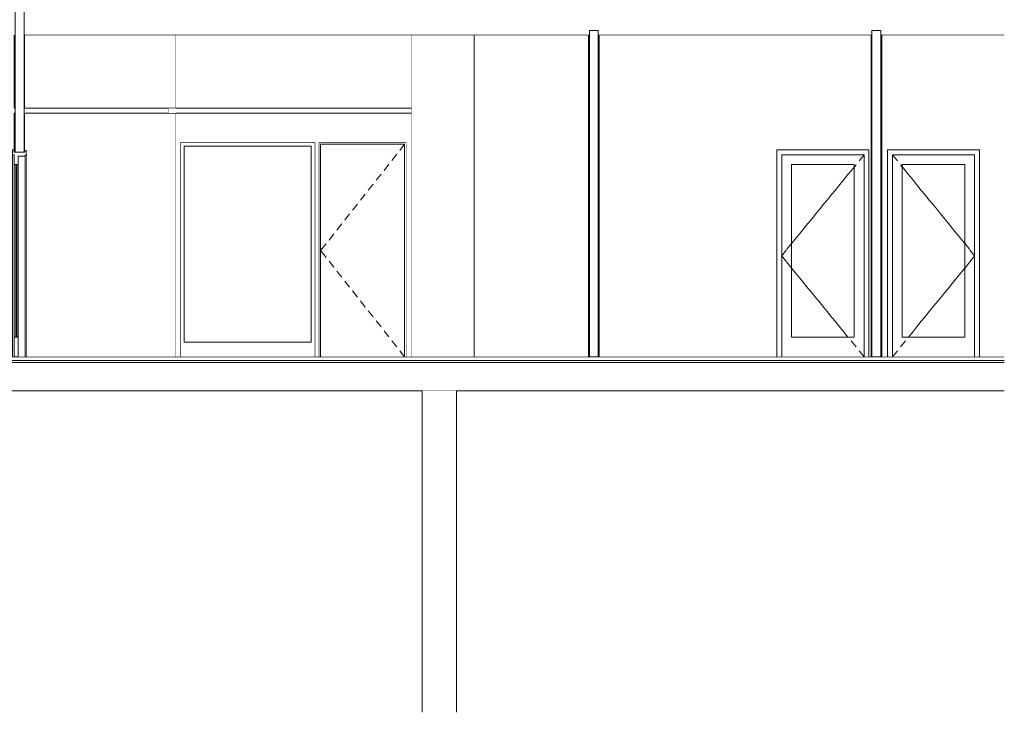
# Model space of a CAD drawing. Header units: millimetres. Extents: x -30280 to 136103, y -81242 to 8968.
# Tile 45 of 46: x 126004 to 136103, y -81242 to -74133. Entities that reach past the tile are written whole.
import ezdxf

# ---------------------------------------------------------------- set-up
doc = ezdxf.new("R2010")
doc.units = ezdxf.units.MM
doc.header["$MEASUREMENT"] = 0
doc.linetypes.add('Wipeout_Contour', pattern=[1000, 0, -1000])
for name, color, linetype in [('09_EI_Mobiliari general', 7, 'Continuous'), ('10_ESTR_Fotjats', 7, 'Continuous'), ('12_FAÇ_Façana', 7, 'Continuous'), ('Demolido_08_Envans', 7, 'Continuous'), ('Demolido_Puertas Archicad', 7, 'Continuous'), ('Demolido_Ventanas Archicad', 7, 'Continuous'), ('Puertas Archicad', 7, 'Continuous')]:
    doc.layers.add(name, color=color, linetype=linetype)
for name, color, linetype, lineweight in [('09_EI_Mobiliari general_Pluma_Nº__88', 7, 'Continuous', 5), ('10_ESTR_Fotjats_Pluma_Nº__1', 7, 'Continuous', 5), ('12_FAÇ_Façana_Pluma_Nº__47', 7, 'Continuous', 20), ('12_FAÇ_Façana_Pluma_Nº__7', 7, 'Continuous', 5), ('Demolido_08_Envans_Pluma_Nº__47', 7, 'Continuous', 20), ('Demolido_08_Envans_Pluma_Nº__7', 7, 'Continuous', 5), ('Demolido_Puertas Archicad_Pluma_Nº__1', 7, 'Continuous', 5), ('Puertas Archicad_Pluma_Nº__1', 7, 'Continuous', 5)]:
    doc.layers.add(name, color=color, linetype=linetype, lineweight=lineweight)
for name, color, linetype, lineweight, true_color in [('Demolido_Puertas Archicad_Pluma_Nº__3', 7, 'Continuous', 5, 0xa4a4a4), ('Demolido_Ventanas Archicad_Pluma_Nº__3', 7, 'Continuous', 5, 0xa4a4a4), ('Puertas Archicad_Pluma_Nº__3', 7, 'Continuous', 5, 0xa4a4a4)]:
    doc.layers.add(name, color=color, linetype=linetype, lineweight=lineweight, true_color=true_color)

# ---------------------------------------------------------------- blocks, each defined once
blk = doc.blocks.new('Elem Sección_137_2', base_point=(111258, -77592))
at = {"layer": '10_ESTR_Fotjats_Pluma_Nº__1', "color": 7, "linetype": 'Continuous', "lineweight": 5}
for p, q in [((136103, -77632), (103349, -77632)), ((136103, -77652), (103349, -77652)), ((134736, -77592), (131949, -77592)), ((136103, -77592), (134846, -77592)), ((136103, -77942), (103349, -77942))]:
    blk.add_line(p, q, dxfattribs=at)
at = {"layer": '10_ESTR_Fotjats_Pluma_Nº__1', "color": 7, "linetype": 'Continuous', "lineweight": 5, "flags": 128}
for points in [[(131839, -77592), (125989, -77592), (125949, -77592), (120257, -77592), (120217, -77592), (115029, -77592), (114989, -77592), (111023, -77592)], [(131949, -77592), (131939, -77592), (131849, -77592), (131839, -77592)], [(134846, -77592), (134836, -77592), (134746, -77592), (134736, -77592)]]:
    blk.add_lwpolyline(points, dxfattribs=at)
blk = doc.blocks.new('Elem Sección_142_2', base_point=(111258, -77592))
at = {"color": 254, "linetype": 'Wipeout_Contour', "lineweight": 0, "ltscale": 610798.500915}
blk.add_wipeout([(130133, -77942), (130133, -81242), (130483, -81242), (130483, -77942)], dxfattribs=at).dxf.layer = '09_EI_Mobiliari general'
at = {"layer": '09_EI_Mobiliari general_Pluma_Nº__88', "color": 7, "linetype": 'Continuous', "lineweight": 5}
for p, q in [((130133, -81242), (130133, -77942)), ((130483, -81242), (130483, -77942))]:
    blk.add_line(p, q, dxfattribs=at)
blk = doc.blocks.new('Elem Sección_149_2', base_point=(111258, -77592))
at = {"layer": '10_ESTR_Fotjats_Pluma_Nº__1', "color": 7, "linetype": 'Continuous', "lineweight": 5}
for p, q in [((126059, -74292), (126049, -74292)), ((131839, -74292), (126059, -74292)), ((131849, -74292), (131839, -74292)), ((131949, -74292), (131939, -74292)), ((134736, -74292), (131949, -74292)), ((134746, -74292), (134736, -74292)), ((134846, -74292), (134836, -74292)), ((136103, -74292), (134846, -74292))]:
    blk.add_line(p, q, dxfattribs=at)
blk = doc.blocks.new('Elem Sección_151_2', base_point=(111258, -77592))
at = {"color": 254, "linetype": 'Wipeout_Contour', "lineweight": 0, "ltscale": 606582.569356}
blk.add_wipeout([(130664, -74292), (130664, -77592), (131839, -77592), (131839, -74292)], dxfattribs=at).dxf.layer = '12_FAÇ_Façana'
blk = doc.blocks.new('Elem Sección_152_2', base_point=(111258, -77592))
at = {"color": 254, "linetype": 'Wipeout_Contour', "lineweight": 0, "ltscale": 1231951.412585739}
blk.add_wipeout([(131949, -74292), (131949, -77592), (133770, -77592), (133770, -75470), (134714, -75470), (134714, -77592), (134736, -77592), (134736, -74292)], dxfattribs=at).dxf.layer = '12_FAÇ_Façana'
at = {"color": 254, "linetype": 'Wipeout_Contour', "lineweight": 0, "ltscale": 1243322.54010714}
blk.add_wipeout([(136103, -74292), (134846, -74292), (134846, -77592), (134905, -77592), (134905, -75470), (135849, -75470), (135849, -77592), (136103, -77592)], dxfattribs=at).dxf.layer = '12_FAÇ_Façana'
blk = doc.blocks.new('Elem Sección_153_2', base_point=(111258, -77592))
at = {"layer": 'Puertas Archicad_Pluma_Nº__1', "color": 7, "linetype": 'Continuous', "lineweight": 5}
blk.add_line((135676, -77392), (135676, -75620), dxfattribs=at)
at = {"layer": 'Puertas Archicad_Pluma_Nº__3', "color": 253, "linetype": 'Continuous', "lineweight": 5, "true_color": 0xa4a4a4}
for p, q in [((135644, -75621), (135594, -75683)), ((135645, -75620), (135644, -75621)), ((135562, -75722), (135512, -75784)), ((135594, -75683), (135562, -75722)), ((135480, -75823), (135429, -75885)), ((135512, -75784), (135480, -75823)), ((135398, -75924), (135347, -75986)), ((135429, -75885), (135398, -75924)), ((135316, -76024), (135265, -76086)), ((135347, -75986), (135316, -76024)), ((135234, -76125), (135183, -76187)), ((135265, -76086), (135234, -76125)), ((135151, -76226), (135101, -76288)), ((135183, -76187), (135151, -76226)), ((135069, -76327), (135055, -76344)), ((135101, -76288), (135069, -76327)), ((135069, -76786), (135055, -76769)), ((135101, -76825), (135069, -76786)), ((135151, -76887), (135101, -76825)), ((135183, -76926), (135151, -76887)), ((135234, -76988), (135183, -76926)), ((135265, -77026), (135234, -76988)), ((135316, -77088), (135265, -77026)), ((135347, -77127), (135316, -77088)), ((135398, -77189), (135347, -77127)), ((135429, -77228), (135398, -77189)), ((135480, -77290), (135429, -77228)), ((135512, -77329), (135480, -77290)), ((135562, -77391), (135512, -77329)), ((135563, -77392), (135562, -77391))]:
    blk.add_line(p, q, dxfattribs=at)
blk = doc.blocks.new('Elem Sección_154_2', base_point=(111258, -77592))
at = {"color": 254, "linetype": 'Wipeout_Contour', "lineweight": 0, "ltscale": 602344.145285}
blk.add_wipeout([(130031, -77592), (130031, -74292), (130021, -74292), (130021, -77592)], dxfattribs=at).dxf.layer = '12_FAÇ_Façana'
at = {"layer": '12_FAÇ_Façana_Pluma_Nº__47', "color": 7, "linetype": 'Continuous', "lineweight": 20}
blk.add_line((130021, -77592), (130021, -74292), dxfattribs=at)
blk = doc.blocks.new('Elem Sección_155_2', base_point=(111258, -77592))
at = {"color": 254, "linetype": 'Wipeout_Contour', "lineweight": 0, "ltscale": 603454.980522}
blk.add_wipeout([(130664, -77592), (130664, -74292), (130031, -74292), (130031, -77592)], dxfattribs=at).dxf.layer = '12_FAÇ_Façana'
at = {"layer": '12_FAÇ_Façana_Pluma_Nº__47', "color": 7, "linetype": 'Continuous', "lineweight": 20}
blk.add_line((130664, -77592), (130664, -74292), dxfattribs=at)
blk = doc.blocks.new('Elem Sección_156_2', base_point=(111258, -77592))
at = {"layer": '12_FAÇ_Façana_Pluma_Nº__7', "color": 7, "linetype": 'Continuous', "lineweight": 5}
for p, q in [((131839, -74292), (131839, -77592)), ((131939, -74242), (131849, -74242)), ((131949, -74292), (131949, -77592))]:
    blk.add_line(p, q, dxfattribs=at)
at = {"layer": '12_FAÇ_Façana_Pluma_Nº__7', "color": 7, "linetype": 'Continuous', "lineweight": 5, "flags": 128}
for points in [[(131849, -74242), (131849, -74292), (131849, -77592)], [(131939, -74242), (131939, -74292), (131939, -77592)]]:
    blk.add_lwpolyline(points, dxfattribs=at)
blk = doc.blocks.new('Elem Sección_157_2', base_point=(111258, -77592))
at = {"layer": '12_FAÇ_Façana_Pluma_Nº__7', "color": 7, "linetype": 'Continuous', "lineweight": 5}
for p, q in [((134736, -74292), (134736, -77592)), ((134836, -74242), (134746, -74242)), ((134846, -74292), (134846, -77592))]:
    blk.add_line(p, q, dxfattribs=at)
at = {"layer": '12_FAÇ_Façana_Pluma_Nº__7', "color": 7, "linetype": 'Continuous', "lineweight": 5, "flags": 128}
for points in [[(134746, -74242), (134746, -74292), (134746, -77592)], [(134836, -74242), (134836, -74292), (134836, -77592)]]:
    blk.add_lwpolyline(points, dxfattribs=at)
blk = doc.blocks.new('Elem Sección_158_2', base_point=(111258, -77592))
at = {"color": 254, "linetype": 'Wipeout_Contour', "lineweight": 0, "ltscale": 620529.140734}
blk.add_wipeout([(134905, -75470), (134905, -77592), (134955, -77592), (134955, -75520)], dxfattribs=at).dxf.layer = 'Puertas Archicad'
at = {"color": 254, "linetype": 'Wipeout_Contour', "lineweight": 0, "ltscale": 623641.999824}
blk.add_wipeout([(135849, -77592), (135849, -75470), (135799, -75520), (135799, -77592)], dxfattribs=at).dxf.layer = 'Puertas Archicad'
at = {"color": 254, "linetype": 'Wipeout_Contour', "lineweight": 0, "ltscale": 620021.359909}
blk.add_wipeout([(135849, -75470), (134905, -75470), (134955, -75520), (135799, -75520)], dxfattribs=at).dxf.layer = 'Puertas Archicad'
at = {"color": 254, "linetype": 'Wipeout_Contour', "lineweight": 0, "ltscale": 620713.05724}
blk.add_wipeout([(134955, -77392), (135055, -77392), (135055, -75620), (134955, -75620)], dxfattribs=at).dxf.layer = 'Puertas Archicad'
at = {"color": 254, "linetype": 'Wipeout_Contour', "lineweight": 0, "ltscale": 623303.931611}
blk.add_wipeout([(135799, -77392), (135799, -75620), (135699, -75620), (135699, -77392)], dxfattribs=at).dxf.layer = 'Puertas Archicad'
at = {"color": 254, "linetype": 'Wipeout_Contour', "lineweight": 0, "ltscale": 930300.33563}
blk.add_wipeout([(134955, -75520), (134955, -75620), (135055, -75620), (135699, -75620), (135799, -75620), (135799, -75520)], dxfattribs=at).dxf.layer = 'Puertas Archicad'
at = {"color": 254, "linetype": 'Wipeout_Contour', "lineweight": 0, "ltscale": 935826.47428}
blk.add_wipeout([(134955, -77592), (135799, -77592), (135799, -77392), (135699, -77392), (135055, -77392), (134955, -77392)], dxfattribs=at).dxf.layer = 'Puertas Archicad'
at = {"layer": 'Puertas Archicad_Pluma_Nº__1', "color": 7, "linetype": 'Continuous', "lineweight": 5}
for p, q in [((134905, -77592), (134905, -75470)), ((134905, -75470), (135849, -75470)), ((134955, -75520), (134955, -77592)), ((135799, -75520), (134955, -75520)), ((135799, -77592), (135799, -75520)), ((135849, -75470), (135849, -77592))]:
    blk.add_line(p, q, dxfattribs=at)
at = {"layer": 'Puertas Archicad_Pluma_Nº__3', "color": 253, "linetype": 'Continuous', "lineweight": 5, "true_color": 0xa4a4a4}
blk.add_line((134955, -77592), (135006, -77530), dxfattribs=at)
at = {"color": 254, "linetype": 'Wipeout_Contour', "lineweight": 0, "ltscale": 622008.380111}
blk.add_wipeout([(135055, -77392), (135699, -77392), (135699, -75620), (135055, -75620)], dxfattribs=at).dxf.layer = 'Puertas Archicad'
at = {"layer": 'Puertas Archicad_Pluma_Nº__1', "color": 7, "linetype": 'Continuous', "lineweight": 5}
for p, q in [((135055, -77392), (135055, -75620)), ((135055, -75620), (135699, -75620)), ((135699, -75620), (135699, -77392)), ((135699, -77392), (135055, -77392))]:
    blk.add_line(p, q, dxfattribs=at)
at = {"layer": 'Puertas Archicad_Pluma_Nº__3', "color": 253, "linetype": 'Continuous', "lineweight": 5, "true_color": 0xa4a4a4}
for p, q in [((134955, -75520), (135006, -75582)), ((135038, -75621), (135088, -75683)), ((135088, -75683), (135120, -75722)), ((135120, -75722), (135170, -75784)), ((135170, -75784), (135202, -75823)), ((135202, -75823), (135252, -75885)), ((135252, -75885), (135284, -75924)), ((135284, -75924), (135334, -75986)), ((135334, -75986), (135366, -76024)), ((135366, -76024), (135417, -76086)), ((135417, -76086), (135448, -76125)), ((135448, -76125), (135499, -76187)), ((135499, -76187), (135530, -76226)), ((135530, -76226), (135581, -76288)), ((135581, -76288), (135612, -76327)), ((135612, -76327), (135663, -76389)), ((135663, -76389), (135694, -76427)), ((135694, -76427), (135745, -76489)), ((135749, -76494), (135799, -76556)), ((135694, -76685), (135745, -76623)), ((135749, -76618), (135799, -76556)), ((135612, -76786), (135663, -76724)), ((135663, -76724), (135694, -76685)), ((135530, -76887), (135581, -76825)), ((135581, -76825), (135612, -76786)), ((135448, -76988), (135499, -76926)), ((135499, -76926), (135530, -76887)), ((135366, -77088), (135417, -77026)), ((135417, -77026), (135448, -76988)), ((135284, -77189), (135334, -77127)), ((135334, -77127), (135366, -77088)), ((135202, -77290), (135252, -77228)), ((135252, -77228), (135284, -77189)), ((135120, -77391), (135170, -77329)), ((135170, -77329), (135202, -77290)), ((135038, -77492), (135088, -77430)), ((135118, -77392), (135120, -77391))]:
    blk.add_line(p, q, dxfattribs=at)
blk = doc.blocks.new('Elem Sección_159_2', base_point=(111258, -77592))
at = {"color": 254, "linetype": 'Wipeout_Contour', "lineweight": 0, "ltscale": 616581.767903}
blk.add_wipeout([(133770, -77592), (133820, -77592), (133820, -75520), (133770, -75470)], dxfattribs=at).dxf.layer = 'Puertas Archicad'
at = {"color": 254, "linetype": 'Wipeout_Contour', "lineweight": 0, "ltscale": 619688.240269}
blk.add_wipeout([(134714, -75470), (134664, -75520), (134664, -77592), (134714, -77592)], dxfattribs=at).dxf.layer = 'Puertas Archicad'
at = {"color": 254, "linetype": 'Wipeout_Contour', "lineweight": 0, "ltscale": 616057.600989}
blk.add_wipeout([(133770, -75470), (133820, -75520), (134664, -75520), (134714, -75470)], dxfattribs=at).dxf.layer = 'Puertas Archicad'
at = {"color": 254, "linetype": 'Wipeout_Contour', "lineweight": 0, "ltscale": 616764.66464}
blk.add_wipeout([(133820, -77392), (133920, -77392), (133920, -75620), (133820, -75620)], dxfattribs=at).dxf.layer = 'Puertas Archicad'
at = {"color": 254, "linetype": 'Wipeout_Contour', "lineweight": 0, "ltscale": 619350.227036}
blk.add_wipeout([(134664, -77392), (134664, -75620), (134564, -75620), (134564, -77392)], dxfattribs=at).dxf.layer = 'Puertas Archicad'
at = {"color": 254, "linetype": 'Wipeout_Contour', "lineweight": 0, "ltscale": 924356.420071}
blk.add_wipeout([(134664, -75520), (133820, -75520), (133820, -75620), (133920, -75620), (134564, -75620), (134664, -75620)], dxfattribs=at).dxf.layer = 'Puertas Archicad'
at = {"color": 254, "linetype": 'Wipeout_Contour', "lineweight": 0, "ltscale": 929917.881583}
blk.add_wipeout([(134664, -77592), (134664, -77392), (134564, -77392), (133920, -77392), (133820, -77392), (133820, -77592)], dxfattribs=at).dxf.layer = 'Puertas Archicad'
at = {"layer": 'Puertas Archicad_Pluma_Nº__1', "color": 7, "linetype": 'Continuous', "lineweight": 5}
for p, q in [((133770, -75470), (133770, -77592)), ((134714, -75470), (133770, -75470)), ((133820, -77592), (133820, -75520)), ((133820, -75520), (134664, -75520)), ((134664, -75520), (134664, -77592)), ((134714, -77592), (134714, -75470))]:
    blk.add_line(p, q, dxfattribs=at)
at = {"layer": 'Puertas Archicad_Pluma_Nº__3', "color": 253, "linetype": 'Continuous', "lineweight": 5, "true_color": 0xa4a4a4}
blk.add_line((134664, -77592), (134613, -77530), dxfattribs=at)
at = {"color": 254, "linetype": 'Wipeout_Contour', "lineweight": 0, "ltscale": 618057.329305}
blk.add_wipeout([(134564, -77392), (134564, -75620), (133920, -75620), (133920, -77392)], dxfattribs=at).dxf.layer = 'Puertas Archicad'
at = {"layer": 'Puertas Archicad_Pluma_Nº__1', "color": 7, "linetype": 'Continuous', "lineweight": 5}
for p, q in [((133920, -75620), (133920, -77392)), ((134564, -75620), (133920, -75620)), ((134564, -77392), (134564, -75620)), ((133920, -77392), (134564, -77392))]:
    blk.add_line(p, q, dxfattribs=at)
at = {"layer": 'Puertas Archicad_Pluma_Nº__3', "color": 253, "linetype": 'Continuous', "lineweight": 5, "true_color": 0xa4a4a4}
for p, q in [((134664, -75520), (134613, -75582)), ((134582, -75621), (134531, -75683)), ((134499, -75722), (134449, -75784)), ((134531, -75683), (134499, -75722)), ((134417, -75823), (134367, -75885)), ((134449, -75784), (134417, -75823)), ((134335, -75924), (134285, -75986)), ((134367, -75885), (134335, -75924)), ((134253, -76024), (134203, -76086)), ((134285, -75986), (134253, -76024)), ((134171, -76125), (134121, -76187)), ((134203, -76086), (134171, -76125)), ((134089, -76226), (134038, -76288)), ((134121, -76187), (134089, -76226)), ((134007, -76327), (133956, -76389)), ((134038, -76288), (134007, -76327)), ((133925, -76427), (133874, -76489)), ((133956, -76389), (133925, -76427)), ((133870, -76494), (133820, -76556)), ((133870, -76618), (133820, -76556)), ((133925, -76685), (133874, -76623)), ((133956, -76724), (133925, -76685)), ((134007, -76786), (133956, -76724)), ((134038, -76825), (134007, -76786)), ((134089, -76887), (134038, -76825)), ((134121, -76926), (134089, -76887)), ((134171, -76988), (134121, -76926)), ((134203, -77026), (134171, -76988)), ((134253, -77088), (134203, -77026)), ((134285, -77127), (134253, -77088)), ((134335, -77189), (134285, -77127)), ((134367, -77228), (134335, -77189)), ((134417, -77290), (134367, -77228)), ((134449, -77329), (134417, -77290)), ((134499, -77391), (134449, -77329)), ((134501, -77392), (134499, -77391)), ((134582, -77492), (134531, -77430))]:
    blk.add_line(p, q, dxfattribs=at)
blk = doc.blocks.new('Elem Sección_160_2', base_point=(111258, -77592))
at = {"color": 254, "linetype": 'Wipeout_Contour', "lineweight": 0, "ltscale": 591773.886359}
blk.add_wipeout([(127439, -75042), (127439, -75092), (127529, -75092), (127529, -75042)], dxfattribs=at).dxf.layer = 'Demolido_08_Envans'
at = {"layer": 'Demolido_08_Envans_Pluma_Nº__47', "color": 7, "linetype": 'Continuous', "lineweight": 20}
blk.add_line((127529, -75042), (127529, -75092), dxfattribs=at)
blk = doc.blocks.new('Elem Sección_161_2', base_point=(111258, -77592))
at = {"color": 254, "linetype": 'Wipeout_Contour', "lineweight": 0, "ltscale": 589226.846839}
blk.add_wipeout([(126049, -75042), (126049, -75092), (127439, -75092), (127439, -75042)], dxfattribs=at).dxf.layer = 'Demolido_08_Envans'
blk = doc.blocks.new('Elem Sección_162_2', base_point=(111258, -77592))
at = {"layer": 'Demolido_08_Envans_Pluma_Nº__7', "color": 7, "linetype": 'Continuous', "lineweight": 5}
for p, q in [((126049, -73942), (125959, -73942)), ((125949, -74292), (125949, -75042)), ((126059, -74292), (126059, -75042)), ((125959, -75042), (125949, -75042)), ((125959, -75092), (125949, -75092)), ((126059, -75042), (126049, -75042)), ((126059, -75092), (126049, -75092))]:
    blk.add_line(p, q, dxfattribs=at)
at = {"layer": 'Demolido_08_Envans_Pluma_Nº__7', "color": 7, "linetype": 'Continuous', "lineweight": 5, "flags": 128}
for points in [[(125959, -73942), (125959, -73982), (125959, -74002), (125959, -74292), (125959, -75042), (125959, -75092), (125959, -75492)], [(126049, -73942), (126049, -73982), (126049, -74002), (126049, -74292), (126049, -75042), (126049, -75092), (126049, -75492)], [(125949, -75092), (125949, -75470), (125949, -75492)], [(126059, -75092), (126059, -75470), (126059, -75492)], [(126059, -75492), (126049, -75492), (125959, -75492), (125949, -75492)]]:
    blk.add_lwpolyline(points, dxfattribs=at)
blk = doc.blocks.new('Elem Sección_165_2', base_point=(111258, -77592))
at = {"color": 254, "linetype": 'Wipeout_Contour', "lineweight": 0, "ltscale": 589540.963931}
blk.add_wipeout([(125930, -77592), (125949, -77592), (125949, -75520), (125930, -75520)], dxfattribs=at).dxf.layer = 'Demolido_Puertas Archicad'
at = {"color": 254, "linetype": 'Wipeout_Contour', "lineweight": 0, "ltscale": 589981.948375}
blk.add_wipeout([(126078, -77592), (126078, -75520), (126059, -75520), (126059, -77592)], dxfattribs=at).dxf.layer = 'Demolido_Puertas Archicad'
at = {"layer": 'Demolido_Puertas Archicad_Pluma_Nº__1', "color": 7, "linetype": 'Continuous', "lineweight": 5}
for p, q in [((125930, -75470), (125930, -75520)), ((125949, -75470), (125930, -75470)), ((126078, -75470), (126059, -75470))]:
    blk.add_line(p, q, dxfattribs=at)
at = {"color": 254, "linetype": 'Wipeout_Contour', "lineweight": 0, "ltscale": 589842.153677}
blk.add_wipeout([(125989, -77592), (126059, -77592), (126059, -75532), (125989, -75532)], dxfattribs=at).dxf.layer = 'Demolido_Puertas Archicad'
at = {"layer": 'Demolido_Puertas Archicad_Pluma_Nº__1', "color": 7, "linetype": 'Continuous', "lineweight": 5}
for p, q in [((125949, -75520), (125930, -75520)), ((126059, -75532), (125989, -75532)), ((126059, -75520), (126059, -75532)), ((126078, -75520), (126059, -75520)), ((126059, -77592), (126059, -75532)), ((126078, -75470), (126078, -75520)), ((126078, -77592), (126078, -75520))]:
    blk.add_line(p, q, dxfattribs=at)
at = {"color": 254, "linetype": 'Wipeout_Contour', "lineweight": 0, "ltscale": 589535.100904}
blk.add_wipeout([(125949, -75620), (125949, -77392), (125989, -77392), (125989, -75620)], dxfattribs=at).dxf.layer = 'Demolido_Puertas Archicad'
at = {"layer": 'Demolido_Puertas Archicad_Pluma_Nº__1', "color": 7, "linetype": 'Continuous', "lineweight": 5}
for p, q in [((125930, -77592), (125930, -75520)), ((125949, -75520), (125949, -75620)), ((125989, -75532), (125989, -75620)), ((125949, -75620), (125949, -77392)), ((125989, -75620), (125949, -75620)), ((125963, -75620), (125963, -77392)), ((125975, -77392), (125975, -75620)), ((125989, -75620), (125989, -77392)), ((125949, -77392), (125949, -77592)), ((125989, -77392), (125949, -77392)), ((125989, -77392), (125989, -77592))]:
    blk.add_line(p, q, dxfattribs=at)
at = {"layer": 'Demolido_Puertas Archicad_Pluma_Nº__3', "color": 253, "linetype": 'Continuous', "lineweight": 5, "true_color": 0xa4a4a4}
for p, q in [((125949, -76281), (125949, -76288)), ((125949, -76327), (125949, -76389)), ((125989, -76281), (125989, -76542)), ((125949, -76427), (125949, -76489)), ((125949, -76494), (125949, -76556)), ((125949, -76618), (125949, -76556)), ((125949, -76685), (125949, -76623)), ((125989, -76832), (125989, -76571)), ((125949, -76786), (125949, -76724)), ((125949, -76832), (125949, -76825))]:
    blk.add_line(p, q, dxfattribs=at)
blk = doc.blocks.new('Elem Sección_173_2', base_point=(111258, -77592))
at = {"color": 254, "linetype": 'Wipeout_Contour', "lineweight": 0, "ltscale": 594788.069161}
blk.add_wipeout([(127609, -77592), (127609, -75092), (127589, -75092), (127589, -77592)], dxfattribs=at).dxf.layer = 'Demolido_08_Envans'
at = {"color": 254, "linetype": 'Wipeout_Contour', "lineweight": 0, "ltscale": 591362.025872}
blk.add_wipeout([(127589, -74292), (127589, -75042), (127609, -75042), (127609, -74292)], dxfattribs=at).dxf.layer = 'Demolido_08_Envans'
at = {"layer": 'Demolido_08_Envans_Pluma_Nº__47', "color": 7, "linetype": 'Continuous', "lineweight": 20}
for p, q in [((127609, -74292), (127609, -75042)), ((127589, -75042), (127609, -75042)), ((127589, -75092), (127609, -75092)), ((127609, -75092), (127609, -77592))]:
    blk.add_line(p, q, dxfattribs=at)
blk = doc.blocks.new('Elem Sección_174_2', base_point=(111258, -77592))
at = {"color": 254, "linetype": 'Wipeout_Contour', "lineweight": 0, "ltscale": 1179927.237290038}
blk.add_wipeout([(126059, -75092), (126059, -75470), (126078, -75470), (126078, -75485), (126078, -75520), (126078, -77592), (127589, -77592), (127589, -75092)], dxfattribs=at).dxf.layer = 'Demolido_08_Envans'
at = {"color": 254, "linetype": 'Wipeout_Contour', "lineweight": 0, "ltscale": 588690.590537}
blk.add_wipeout([(126059, -75042), (127589, -75042), (127589, -74292), (126059, -74292)], dxfattribs=at).dxf.layer = 'Demolido_08_Envans'
at = {"layer": 'Demolido_08_Envans_Pluma_Nº__47', "color": 7, "linetype": 'Continuous', "lineweight": 20}
for p, q in [((126059, -75042), (127589, -75042)), ((126059, -75092), (127589, -75092))]:
    blk.add_line(p, q, dxfattribs=at)
blk = doc.blocks.new('Elem Sección_189_2', base_point=(111258, -77592))
at = {"color": 254, "linetype": 'Wipeout_Contour', "lineweight": 0, "ltscale": 600218.887094}
blk.add_wipeout([(129091, -75424), (129071, -75424), (129071, -77592), (129091, -77592)], dxfattribs=at).dxf.layer = 'Demolido_Puertas Archicad'
at = {"color": 254, "linetype": 'Wipeout_Contour', "lineweight": 0, "ltscale": 603249.604361}
blk.add_wipeout([(129951, -77592), (129971, -77592), (129971, -75424), (129951, -75424)], dxfattribs=at).dxf.layer = 'Demolido_Puertas Archicad'
at = {"color": 254, "linetype": 'Wipeout_Contour', "lineweight": 0, "ltscale": 1199014.345759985}
blk.add_wipeout([(129091, -75412), (129951, -75412), (129951, -75424), (129971, -75424), (129971, -75392), (129071, -75392), (129071, -75424), (129091, -75424)], dxfattribs=at).dxf.layer = 'Demolido_Puertas Archicad'
at = {"color": 254, "linetype": 'Wipeout_Contour', "lineweight": 0, "ltscale": 601722.141208}
blk.add_wipeout([(129951, -77592), (129951, -75412), (129091, -75412), (129091, -77592)], dxfattribs=at).dxf.layer = 'Demolido_Puertas Archicad'
at = {"layer": 'Demolido_Puertas Archicad_Pluma_Nº__3', "color": 253, "linetype": 'Continuous', "lineweight": 5, "true_color": 0xa4a4a4}
for p, q in [((129071, -75392), (129071, -75424)), ((129971, -75392), (129071, -75392)), ((129071, -75424), (129071, -77592)), ((129091, -77592), (129091, -75412)), ((129091, -75412), (129951, -75412)), ((129951, -75412), (129902, -75475)), ((129951, -75412), (129951, -77592)), ((129971, -75424), (129971, -75392)), ((129971, -77592), (129971, -75424)), ((129871, -75514), (129821, -75577)), ((129790, -75616), (129741, -75679)), ((129710, -75719), (129660, -75781)), ((129629, -75821), (129580, -75883)), ((129549, -75923), (129499, -75985)), ((129468, -76025), (129419, -76088)), ((129388, -76127), (129338, -76190)), ((129307, -76229), (129258, -76292)), ((129227, -76331), (129177, -76394)), ((129141, -76440), (129091, -76502)), ((129146, -76433), (129141, -76440)), ((129141, -76565), (129091, -76502)), ((129146, -76572), (129141, -76565)), ((129227, -76674), (129177, -76611)), ((129307, -76776), (129258, -76713)), ((129388, -76878), (129338, -76815)), ((129468, -76980), (129419, -76917)), ((129549, -77082), (129499, -77019)), ((129629, -77184), (129580, -77121)), ((129710, -77286), (129660, -77223)), ((129790, -77388), (129741, -77325)), ((129871, -77490), (129821, -77428)), ((129951, -77592), (129902, -77530))]:
    blk.add_line(p, q, dxfattribs=at)
blk = doc.blocks.new('Elem Sección_190_2', base_point=(111258, -77592))
at = {"color": 254, "linetype": 'Wipeout_Contour', "lineweight": 0, "ltscale": 595229.687163}
blk.add_wipeout([(127652, -77442), (127692, -77442), (127692, -75432), (127652, -75432)], dxfattribs=at).dxf.layer = 'Demolido_Ventanas Archicad'
at = {"color": 254, "linetype": 'Wipeout_Contour', "lineweight": 0, "ltscale": 599845.000906}
blk.add_wipeout([(129035, -75432), (128995, -75432), (128995, -77442), (129035, -77442)], dxfattribs=at).dxf.layer = 'Demolido_Ventanas Archicad'
at = {"color": 254, "linetype": 'Wipeout_Contour', "lineweight": 0, "ltscale": 893180.541972}
blk.add_wipeout([(127652, -75392), (127652, -75432), (127692, -75432), (128995, -75432), (129035, -75432), (129035, -75392)], dxfattribs=at).dxf.layer = 'Demolido_Ventanas Archicad'
at = {"color": 254, "linetype": 'Wipeout_Contour', "lineweight": 0, "ltscale": 899546.135838}
blk.add_wipeout([(127652, -77442), (127652, -77592), (129035, -77592), (129035, -77442), (128995, -77442), (127692, -77442)], dxfattribs=at).dxf.layer = 'Demolido_Ventanas Archicad'
at = {"color": 254, "linetype": 'Wipeout_Contour', "lineweight": 0, "ltscale": 597537.2536}
blk.add_wipeout([(128995, -77442), (128995, -75432), (127692, -75432), (127692, -77442)], dxfattribs=at).dxf.layer = 'Demolido_Ventanas Archicad'
at = {"layer": 'Demolido_Ventanas Archicad_Pluma_Nº__3', "color": 253, "linetype": 'Continuous', "lineweight": 5, "true_color": 0xa4a4a4}
for p, q in [((127652, -75392), (129035, -75392)), ((127652, -75432), (127652, -75392)), ((127652, -77442), (127652, -75432)), ((127692, -75432), (127692, -77442)), ((128995, -75432), (127692, -75432)), ((128995, -77442), (128995, -75432)), ((129035, -75392), (129035, -75432)), ((129035, -75432), (129035, -77442)), ((127652, -77592), (127652, -77442)), ((127692, -77442), (128995, -77442)), ((129035, -77442), (129035, -77592))]:
    blk.add_line(p, q, dxfattribs=at)
blk = doc.blocks.new('Elem Sección_191_2', base_point=(111258, -77592))
at = {"color": 254, "linetype": 'Wipeout_Contour', "lineweight": 0, "ltscale": 1798327.102445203}
blk.add_wipeout([(127609, -77592), (127652, -77592), (127652, -75392), (129035, -75392), (129035, -77592), (129071, -77592), (129071, -75392), (129971, -75392), (129971, -77592), (130021, -77592), (130021, -75092), (127609, -75092)], dxfattribs=at).dxf.layer = 'Demolido_08_Envans'
at = {"color": 254, "linetype": 'Wipeout_Contour', "lineweight": 0, "ltscale": 596235.649637}
blk.add_wipeout([(127529, -75092), (130021, -75092), (130021, -75042), (127529, -75042)], dxfattribs=at).dxf.layer = 'Demolido_08_Envans'
at = {"color": 254, "linetype": 'Wipeout_Contour', "lineweight": 0, "ltscale": 595570.933101}
blk.add_wipeout([(127609, -74292), (127609, -75042), (130021, -75042), (130021, -74292)], dxfattribs=at).dxf.layer = 'Demolido_08_Envans'
at = {"layer": 'Demolido_08_Envans_Pluma_Nº__47', "color": 7, "linetype": 'Continuous', "lineweight": 20}
for p, q in [((127609, -75042), (130021, -75042)), ((127609, -75092), (130021, -75092))]:
    blk.add_line(p, q, dxfattribs=at)

msp = doc.modelspace()

# ---------------------------------------------------------------- block references
at = {"layer": '10_ESTR_Fotjats', "lineweight": 0}
for name in ['Elem Sección_149_2', 'Elem Sección_137_2']:
    msp.add_blockref(name, (111257.848, -77592.372), dxfattribs=at)
at = {"layer": 'Demolido_08_Envans', "lineweight": 0}
msp.add_blockref('Elem Sección_160_2', (111257.848, -77592.372), dxfattribs=at)

# ---------------------------------------------------------------- next in the draw order: block references
at = {"layer": '09_EI_Mobiliari general', "lineweight": 0}
msp.add_blockref('Elem Sección_142_2', (111257.848, -77592.372), dxfattribs=at)
at = {"layer": '12_FAÇ_Façana', "lineweight": 0}
for name in ['Elem Sección_154_2', 'Elem Sección_151_2', 'Elem Sección_152_2']:
    msp.add_blockref(name, (111257.848, -77592.372), dxfattribs=at)
at = {"layer": 'Demolido_08_Envans', "lineweight": 0}
for name in ['Elem Sección_173_2', 'Elem Sección_161_2']:
    msp.add_blockref(name, (111257.848, -77592.372), dxfattribs=at)

# ---------------------------------------------------------------- next in the draw order: block references
at = {"layer": '12_FAÇ_Façana', "lineweight": 0}
for name in ['Elem Sección_155_2', 'Elem Sección_156_2', 'Elem Sección_157_2']:
    msp.add_blockref(name, (111257.848, -77592.372), dxfattribs=at)
at = {"layer": 'Demolido_08_Envans', "lineweight": 0}
msp.add_blockref('Elem Sección_162_2', (111257.848, -77592.372), dxfattribs=at)
at = {"layer": 'Demolido_Puertas Archicad', "lineweight": 0}
msp.add_blockref('Elem Sección_189_2', (111257.848, -77592.372), dxfattribs=at)
at = {"layer": 'Puertas Archicad', "lineweight": 0}
msp.add_blockref('Elem Sección_153_2', (111257.848, -77592.372), dxfattribs=at)

# ---------------------------------------------------------------- next in the draw order: block references
at = {"layer": 'Demolido_Puertas Archicad', "lineweight": 0}
msp.add_blockref('Elem Sección_165_2', (111257.848, -77592.372), dxfattribs=at)
at = {"layer": 'Demolido_Ventanas Archicad', "lineweight": 0}
msp.add_blockref('Elem Sección_190_2', (111257.848, -77592.372), dxfattribs=at)
at = {"layer": 'Puertas Archicad', "lineweight": 0}
for name in ['Elem Sección_159_2', 'Elem Sección_158_2']:
    msp.add_blockref(name, (111257.848, -77592.372), dxfattribs=at)

# ---------------------------------------------------------------- next in the draw order: block references
at = {"layer": 'Demolido_08_Envans', "lineweight": 0}
msp.add_blockref('Elem Sección_174_2', (111257.848, -77592.372), dxfattribs=at)

# ---------------------------------------------------------------- next in the draw order: block references
msp.add_blockref('Elem Sección_191_2', (111257.848, -77592.372), dxfattribs=at)

doc.saveas('drawing.dxf')
